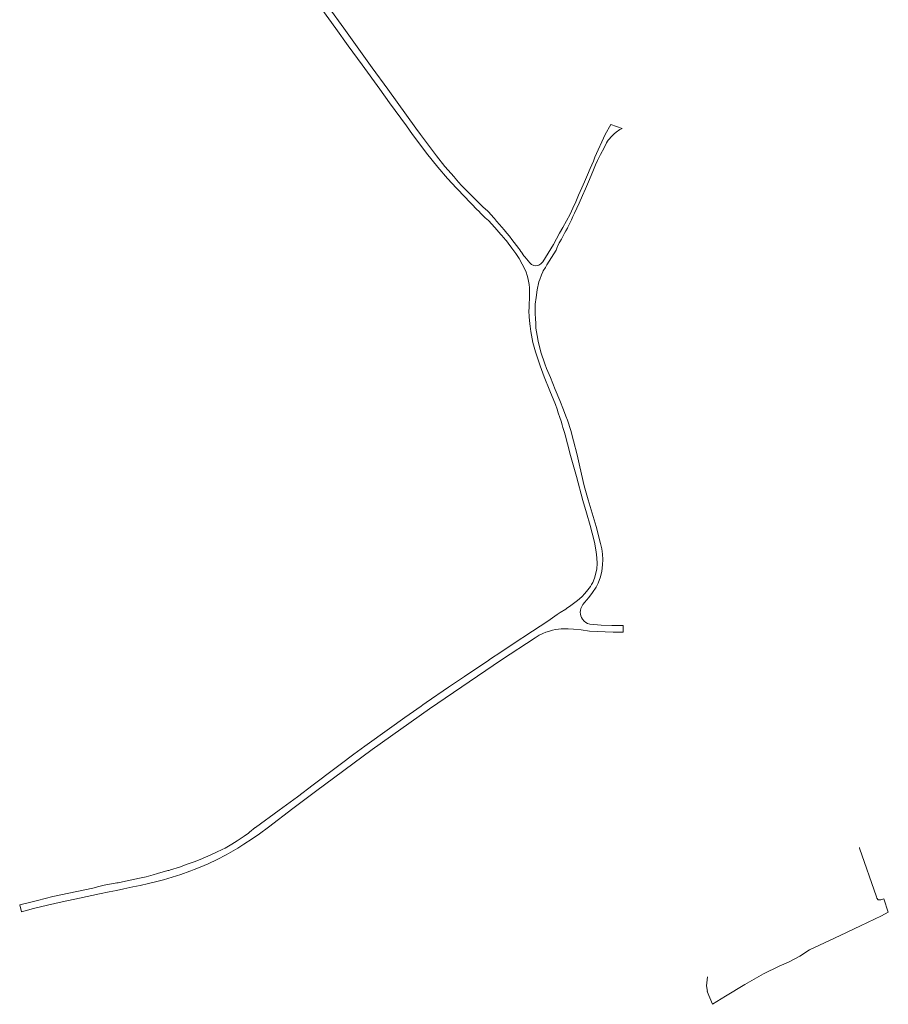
# Model space of a CAD drawing. Header units: metres. Extents: x 129909 to 134295, y 430065 to 433784.
# Tile 4 of 21: x 133413 to 134022, y 431890 to 432581. Entities that reach past the tile are written whole.
import ezdxf

# ---------------------------------------------------------------- set-up
doc = ezdxf.new("R2010")
doc.units = ezdxf.units.M
doc.layers.add('B-XX-OG-TERREIN_CULTUURSCHEIDING-GV', color=7, linetype='Continuous', lineweight=18)
doc.layers.add('B-XX-OG-WEG-GV', color=7, linetype='Continuous', lineweight=18)

msp = doc.modelspace()

# ---------------------------------------------------------------- linework, layer by layer
at = {"layer": 'B-XX-OG-TERREIN_CULTUURSCHEIDING-GV'}
msp.add_lwpolyline([(133894.99, 431909.61), (133894.36, 431903.48), (133894.97, 431899.49), (133894.79, 431899.41), (133898.41, 431890.46), (133907.61, 431896.09), (133921.06, 431904.44), (133934.18, 431911.85), (133945.18, 431917.23), (133951.88, 431920.07), (133959.66, 431924.11), (133966.54, 431928.59), (133980.63, 431935.26), (133987.99, 431938.67), (134002.29, 431945.55), (134017, 431952.48), (134021.81, 431954.96), (134018.73, 431964.39), (134016.47, 431963.67), (134014.7, 431963.69), (134013.86, 431964.74), (134013.58, 431965.82), (134001.7, 432000), (134001.54, 432000.46)], dxfattribs=at)
at = {"layer": 'B-XX-OG-WEG-GV', "color": 253}
msp.add_lwpolyline([(133619.67, 432595.04), (133634.29, 432574.43), (133643.07, 432562.34), (133652.73, 432548.98), (133665.15, 432531.79), (133671.96, 432522.38), (133683.79, 432506.06), (133688.2, 432500), (133691.1, 432496.02), (133697.96, 432487.05), (133705.83, 432477.14), (133712.53, 432469.31), (133718.93, 432462.4), (133719.79, 432461.51), (133724.03, 432457.11), (133733.65, 432447.15), (133734.05, 432446.72), (133736.45, 432444.24), (133738.69, 432442.17), (133739.11, 432441.79), (133741.37, 432439.71), (133745.88, 432434.94), (133750.08, 432429.92), (133751.1, 432428.77), (133751.46, 432428.37), (133754.04, 432425.47), (133756.43, 432422.33), (133756.69, 432421.98), (133757.82, 432420.5), (133760.54, 432416.76), (133762.9, 432413.07), (133765.04, 432409.27), (133766.61, 432406.23), (133767.75, 432403.56), (133768.5, 432401.38), (133769.03, 432399.54), (133769.5, 432397.39), (133769.86, 432394.89), (133770.04, 432392.73), (133770.06, 432390.01), (133770.07, 432385.38), (133769.91, 432381.15), (133769.86, 432379.93), (133769.81, 432378.55), (133769.72, 432376.4), (133769.88, 432372.33), (133770.3, 432367.29), (133770.55, 432365.66), (133771.12, 432361.94), (133772.59, 432354.41), (133774.34, 432347.84), (133775.73, 432343.47), (133777.71, 432337.9), (133780.39, 432330.34), (133784.34, 432320.49), (133788.28, 432310.8), (133789.47, 432307.49), (133790.37, 432304.95), (133791.42, 432301.73), (133791.45, 432301.64), (133792.27, 432299.11), (133793.02, 432296.65), (133793.06, 432296.51), (133793.61, 432294.64), (133794.4, 432291.87), (133795.37, 432288.79), (133796.12, 432285.94), (133797.46, 432280.83), (133798.53, 432276.76), (133803.05, 432260.38), (133807.65, 432243.46), (133810.16, 432235.02), (133812.73, 432226.08), (133814.19, 432220.64), (133815.73, 432214.44), (133817, 432207.56), (133817.45, 432203.39), (133817.7, 432199.33), (133817.41, 432195.59), (133816.76, 432192.53), (133815.71, 432189.13), (133814.46, 432186.2), (133813.62, 432184.7), (133812.87, 432183.34), (133811.12, 432180.94), (133811.05, 432180.86), (133808.91, 432178.35), (133806.81, 432176.03), (133803.73, 432173.44), (133799.22, 432169.97), (133796.11, 432167.9), (133795.52, 432167.51), (133791.75, 432165), (133789.61, 432163.58), (133783.12, 432158.98), (133772.18, 432151.99), (133757.93, 432142.68), (133750.67, 432137.81), (133742.17, 432132.11), (133741.55, 432131.7), (133727.31, 432122.14), (133725.44, 432120.88), (133724.46, 432120.21), (133713.43, 432112.63), (133697.78, 432102.03), (133695.25, 432100.26), (133694.12, 432099.47), (133685.67, 432093.54), (133685.66, 432093.53), (133682.78, 432091.51), (133672.04, 432083.84), (133654.63, 432071.28), (133647, 432065.82), (133637.25, 432058.55), (133633.52, 432055.76), (133618.32, 432044.37), (133607.33, 432035.98), (133594.49, 432026.45), (133578.05, 432014.42), (133577.86, 432014.28), (133573.69, 432010.99), (133573.1, 432010.52), (133570.11, 432008.38), (133565.2, 432005.05), (133561.31, 432002.67), (133557.92, 432000.63), (133556.74, 432000), (133554.68, 431998.91), (133550.69, 431997.01), (133546.18, 431995.07), (133542.84, 431993.57), (133539.11, 431992.02), (133535.06, 431990.39), (133530.14, 431988.59), (133524.59, 431986.52), (133518.33, 431984.62), (133517.82, 431984.49), (133517.19, 431984.3), (133516.56, 431984.27), (133509.29, 431982.03), (133506.21, 431981.16), (133501.36, 431979.83), (133496.72, 431978.84), (133482.52, 431975.85), (133481.58, 431975.65), (133481.57, 431975.65), (133480.85, 431975.55), (133471.95, 431973.85), (133468.18, 431972.97), (133463.91, 431971.97), (133458.27, 431970.66), (133435.94, 431965.95), (133425.16, 431963.28), (133417.51, 431961.39), (133414.48, 431960.64), (133412.6, 431960.17), (133413.76, 431955.34), (133413.87, 431955.36), (133422.23, 431957.51), (133432.08, 431959.83), (133442.32, 431962.18), (133454.64, 431964.84), (133468.66, 431967.89), (133475.38, 431969.23), (133480.6, 431970.25), (133485.67, 431971.35), (133492.01, 431972.78), (133497.12, 431973.81), (133502.83, 431975.13), (133507.88, 431976.32), (133513.48, 431977.81), (133519.48, 431979.62), (133525.57, 431981.54), (133531.89, 431983.7), (133532.59, 431983.94), (133534.93, 431984.89), (133539.1, 431986.59), (133544.8, 431988.94), (133551.13, 431991.99), (133557.43, 431995.23), (133563.98, 431998.96), (133565.63, 432000), (133569.84, 432002.66), (133575.68, 432006.36), (133580.78, 432009.99), (133587.17, 432014.71), (133604.06, 432027.59), (133619.97, 432039.59), (133659.76, 432069.08), (133699.98, 432097.63), (133750.5, 432131.93), (133774.08, 432147.39), (133776.83, 432149.09), (133779.4, 432150.34), (133781.54, 432151.28), (133784.07, 432152.09), (133786.22, 432152.65), (133788.41, 432153.07), (133790.51, 432153.42), (133792.35, 432153.53), (133794.31, 432153.61), (133797.29, 432153.57), (133801.12, 432153.29), (133806.3, 432152.82), (133812.14, 432152.1), (133817.86, 432151.77), (133823.26, 432151.47), (133828.78, 432151.31), (133834.31, 432151.28), (133835.85, 432151.29), (133835.81, 432155.97), (133827.93, 432155.95), (133820.3, 432156.28), (133812.58, 432156.99), (133810.93, 432157.46), (133809.7, 432158.13), (133808.47, 432159.08), (133807.39, 432160.34), (133806.62, 432161.59), (133806.23, 432162.72), (133805.88, 432163.96), (133805.78, 432165.3), (133805.86, 432166.39), (133806.25, 432167.77), (133806.8, 432169.17), (133807.59, 432170.63), (133808.85, 432172.3), (133810.14, 432173.7), (133811.66, 432175.6), (133814.32, 432178.98), (133816.84, 432182.75), (133818.24, 432185.63), (133819.89, 432190.01), (133820.82, 432193.98), (133821.42, 432198.59), (133821.55, 432202.19), (133821.33, 432205.86), (133820.9, 432209.61), (133820, 432213.42), (133816.88, 432225.34), (133811.4, 432244.06), (133808.57, 432253.91), (133805.54, 432267.17), (133803.62, 432275.57), (133801.01, 432285.4), (133799.11, 432292.72), (133796.75, 432299.78), (133795.65, 432302.74), (133794.04, 432307.19), (133791.46, 432313.71), (133788.22, 432321.35), (133784.77, 432329.68), (133782.09, 432336.13), (133780.86, 432339.29), (133779.89, 432342.1), (133778.98, 432344.73), (133778.08, 432347.62), (133777.33, 432350.51), (133776.74, 432353.12), (133776.28, 432355.31), (133775.57, 432359.19), (133774.71, 432364.29), (133774.49, 432367.54), (133774.27, 432371.15), (133774.18, 432374.33), (133774.14, 432378), (133774.24, 432381.25), (133774.74, 432385.85), (133775.56, 432391.3), (133776.71, 432396.93), (133777.3, 432398.52), (133778.5, 432401.72), (133779.44, 432403.73), (133779.83, 432404.56), (133781.44, 432406.87), (133782.39, 432408.64), (133788.77, 432419.11), (133789.65, 432421.19), (133789.88, 432421.67), (133791.07, 432424.24), (133791.42, 432424.81), (133792.57, 432426.68), (133793.75, 432429.02), (133794.69, 432430.88), (133795.62, 432432.48), (133796.69, 432434.42), (133797.13, 432435.1), (133798.27, 432437.38), (133799.62, 432440.23), (133800.63, 432442.63), (133801.63, 432444.91), (133803.38, 432448.54), (133805, 432452), (133807.44, 432457.35), (133809.42, 432462), (133811.55, 432466.82), (133813.5, 432471.4), (133815.09, 432475.26), (133816.46, 432478.75), (133817.82, 432481.91), (133819.99, 432486.15), (133822.5, 432490.82), (133824.23, 432494.35), (133824.97, 432495.52), (133825.4, 432496.03), (133826.07, 432496.8), (133827.54, 432498.53), (133828.99, 432500), (133829.03, 432500.05), (133829.78, 432500.71), (133831.83, 432502.39), (133832.63, 432502.96), (133833.62, 432503.48), (133834.66, 432504.08), (133835.03, 432504.22), (133827.1, 432507.05), (133823.19, 432500), (133815.91, 432484.31), (133815.88, 432484.24), (133814.99, 432481.46), (133812.73, 432476.18), (133810.84, 432471.73), (133808.82, 432467.03), (133806.84, 432462.64), (133804.6, 432457.58), (133802.57, 432452.88), (133800.57, 432448.48), (133798.57, 432444.27), (133796.21, 432439.61), (133793.52, 432434.96), (133791.23, 432430.91), (133786.89, 432422.97), (133779.46, 432410.95), (133778.17, 432409.51), (133776.73, 432408.56), (133775.6, 432408.19), (133774.1, 432408.07), (133773.28, 432408.34), (133771.58, 432408.9), (133770.43, 432410.15), (133766.83, 432414.36), (133766.19, 432415.1), (133764.49, 432417.55), (133764.18, 432418), (133763.32, 432419.18), (133762.62, 432420.15), (133761, 432422.28), (133759.48, 432424.33), (133757.82, 432426.52), (133756.04, 432428.77), (133754.3, 432430.88), (133752.48, 432433.18), (133749.09, 432436.96), (133746.96, 432439.46), (133745.51, 432441.19), (133744.99, 432441.82), (133744.69, 432442.19), (133743.82, 432443.26), (133740.96, 432446.29), (133737.33, 432449.4), (133732.51, 432454.39), (133728.83, 432458.04), (133722.37, 432464.42), (133720.39, 432466.77), (133718.03, 432469.56), (133717.38, 432470.33), (133710.69, 432477.74), (133704.82, 432485.09), (133693.74, 432500), (133690.38, 432504.52), (133670.68, 432531.93), (133659.89, 432546.85), (133639.84, 432574.61), (133629.36, 432589)], dxfattribs=at)

doc.saveas('drawing.dxf')
